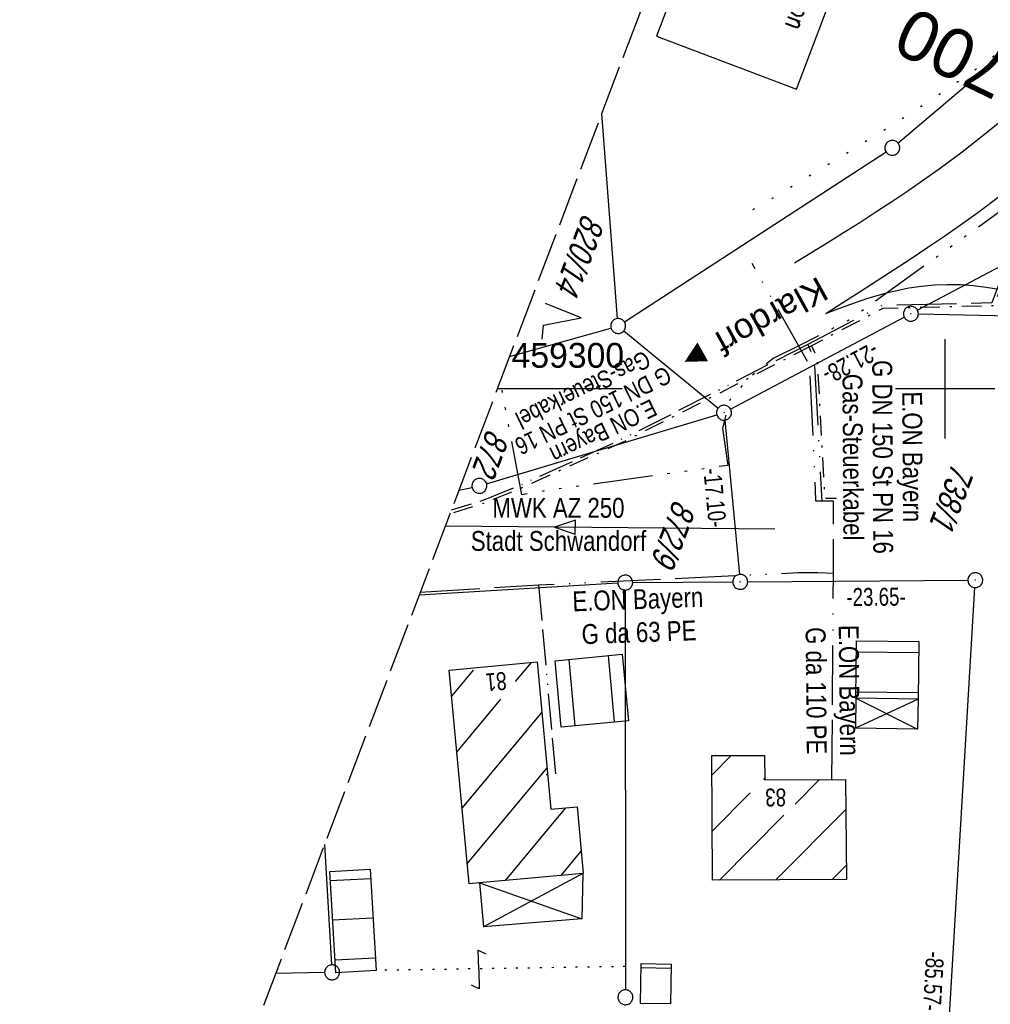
# Model space of a CAD drawing. Extents: x 508892 to 509489, y 458506 to 459473.
# Tile 43 of 62: x 509107 to 509205, y 459238 to 459337. Entities that reach past the tile are written whole.
import ezdxf
from ezdxf.enums import TextEntityAlignment as Align

# ---------------------------------------------------------------- set-up
doc = ezdxf.new("R2010")
doc.units = 0
doc.header["$LTSCALE"] = 10
doc.header["$MEASUREMENT"] = 0
for name, pattern in [('ACAD_ISO13W100', [36, 12, -3, 12, -3, 0, -3, 0, -3]), ('ACAD_ISO14W100', [25.5, 12, -3, 0.5, -3, 0.5, -3, 0.5, -3]), ('AUSGEZOGEN', [0]), ('LT00', [0]), ('LT07', [0.22, 0.02, -0.2]), ('LT08', [0.42, 0.2, -0.1, 0.02, -0.1]), ('LT14', [0.6, 0.5, -0.1]), ('LT17', [0.15, 0.1, -0.05]), ('PUNKTX2_STR', [0.6, 0.1, -0.5])]:
    doc.linetypes.add(name, pattern=pattern)
doc.layers.get('0').update_dxf_attribs({"linetype": 'LT00'})
for name, color, linetype in [('--EK_FBR', 1, 'LT00'), ('--EK_ST-93-1', 30, 'LT17'), ('--EL_DFK_AB_L', 21, 'LT00'), ('--EL_DFK_AB_P', 7, 'LT00'), ('ABSTAND', 8, 'LT00'), ('ABWASSERLTG', 24, 'LT00'), ('ABWASSERLTG_FLIEßPF', 26, 'Continuous'), ('ABWASSERLTG_TEXT', 26, 'Continuous'), ('BAB-KABEL_TEXT_KASTEN', 224, 'Continuous'), ('DFK_AB_L', 21, 'LT00'), ('DFK_AB_P', 7, 'LT00'), ('DFK_BEB_SCHR', 254, 'LT00'), ('DFK_BEBAUUNG', 250, 'LT00'), ('DFK_FLUR_NR', 250, 'LT00'), ('DFK_GZPKT', 250, 'LT00'), ('DFK_HAUSNR', 250, 'LT00'), ('DFK_KATASTER', 250, 'LT00'), ('DFK_NUTZUNG', 250, 'LT00'), ('DFK_NUTZUNGSGRENZE', 70, 'PUNKTX2_STR'), ('GASLTG', 250, 'ACAD_ISO13W100'), ('GASLTG_TEXT', 250, 'Continuous'), ('ORTSRICHTUNG', 7, 'Continuous'), ('TELEKOM', 210, 'ACAD_ISO14W100'), ('V111_AFBR_BAB', 250, 'LT00'), ('V111_GEHOELZ', 250, 'LT07'), ('V111_RASTER', 250, 'LT00')]:
    doc.layers.add(name, color=color, linetype=linetype)
doc.layers.add('-BLATT_111-RAND', color=7, linetype='LT14', plot=False)
doc.styles.add('Beschrift', font='ARIAL.TTF')
doc.styles.add('ROMANS', font='romans.shx', dxfattribs={"width": 0.8})
doc.styles.get("Standard").update_dxf_attribs({"font": 'ARIAL.TTF'})
doc.styles.add('Versorgungsltg', font='ARIAL.TTF', dxfattribs={"width": 0.8, "height": 2})

# ---------------------------------------------------------------- blocks, each defined once
blk = doc.blocks.new('SYMB7052')
at = {"color": 0, "linetype": 'ByBlock'}
blk.add_lwpolyline([(0, 0), (0, 0.196), (0.076, 0.156)], dxfattribs=at)
blk = doc.blocks.new('SYMB7010')
at = {"color": 0, "linetype": 'ByBlock'}
for points in [[(-0.031408, 0.499213), (-0.093728, 0.49134), (-0.15457, 0.475719), (-0.212975, 0.452595), (-0.268021, 0.422333), (-0.31884, 0.385411), (-0.36463, 0.342411), (-0.40467, 0.29401), (-0.438329, 0.240973), (-0.465074, 0.184136), (-0.484486, 0.124395), (-0.496256, 0.062692), (-0.5002, 0)], [(-0.5002, 0), (-0.496256, -0.062692), (-0.484486, -0.124395), (-0.465075, -0.184136), (-0.438329, -0.240973), (-0.404671, -0.29401), (-0.36463, -0.342411), (-0.31884, -0.385411), (-0.268021, -0.422333), (-0.212975, -0.452595), (-0.154571, -0.475719), (-0.093728, -0.49134), (-0.031408, -0.499213), (0.031408, -0.499213)], [(0.5002, 0), (0.496256, 0.062692), (0.484485, 0.124395), (0.465074, 0.184136), (0.438329, 0.240973), (0.40467, 0.29401), (0.36463, 0.342411), (0.31884, 0.385411), (0.268021, 0.422333), (0.212975, 0.452595), (0.15457, 0.475719), (0.093728, 0.49134), (0.031408, 0.499213), (-0.031408, 0.499213)], [(0.031408, -0.499213), (0.093728, -0.491341), (0.15457, -0.475719), (0.212975, -0.452595), (0.268021, -0.422333), (0.31884, -0.385411), (0.36463, -0.342411), (0.404671, -0.294011), (0.438329, -0.240974), (0.465075, -0.184136), (0.484486, -0.124395), (0.496256, -0.062692), (0.500201, 0)]]:
    blk.add_lwpolyline(points, dxfattribs=at)
blk = doc.blocks.new('SYMB0003')
at = {"color": 0, "linetype": 'ByBlock'}
for p, q in [((-0.015712, 0), (0.010166, 0.012015)), ((0, -0.021257), (-0.015712, 0)), ((0.010166, 0.012015), (0, -0.021257))]:
    blk.add_line(p, q, dxfattribs=at)
for points in [[(-0.031395, 0.499013), (-0.093691, 0.491144), (-0.154509, 0.475528), (-0.21289, 0.452414), (-0.267913, 0.422164), (-0.318712, 0.385257), (-0.364484, 0.342274), (-0.404509, 0.293893), (-0.438154, 0.240877), (-0.464888, 0.184062), (-0.484292, 0.124345), (-0.496058, 0.062667), (-0.5, 0)], [(-0.5, 0), (-0.496058, -0.062667), (-0.484292, -0.124345), (-0.464888, -0.184062), (-0.438154, -0.240877), (-0.404509, -0.293893), (-0.364485, -0.342274), (-0.318712, -0.385257), (-0.267914, -0.422164), (-0.21289, -0.452414), (-0.154509, -0.475529), (-0.093691, -0.491144), (-0.031395, -0.499014), (0.031395, -0.499014)], [(0.5, 0), (0.496057, 0.062667), (0.484292, 0.124345), (0.464888, 0.184062), (0.438153, 0.240877), (0.404509, 0.293893), (0.364484, 0.342274), (0.318712, 0.385257), (0.267913, 0.422164), (0.21289, 0.452414), (0.154509, 0.475528), (0.093691, 0.491144), (0.031395, 0.499013), (-0.031395, 0.499013)], [(0.031395, -0.499014), (0.093691, -0.491144), (0.154509, -0.475529), (0.21289, -0.452414), (0.267914, -0.422164), (0.318712, -0.385257), (0.364485, -0.342274), (0.404509, -0.293893), (0.438154, -0.240877), (0.464889, -0.184062), (0.484292, -0.124345), (0.496058, -0.062667), (0.5, 0)]]:
    blk.add_lwpolyline(points, dxfattribs=at)
blk = doc.blocks.new('ABWASSER-FLIEßPF')
at = {"layer": 'ABWASSERLTG_FLIEßPF'}
for p, q in [((0, 0), (-2.109, 0.703)), ((-2.109, 0.703), (-2.109, -0.703)), ((-2.109, -0.703), (0, 0))]:
    blk.add_line(p, q, dxfattribs=at)
blk = doc.blocks.new('SYMB7222')
at = {"color": 0, "linetype": 'ByBlock'}
blk.add_line((0, 0.185), (-0.11, -0.185), dxfattribs=at)
blk.add_lwpolyline([(0.25, -0.185), (0.11, -0.185), (0, 0.185)], dxfattribs=at)

msp = doc.modelspace()

# ---------------------------------------------------------------- linework, layer by layer
at = {"layer": '--EK_FBR'}
for points in [[(509184.854, 459312.66), (509186.496, 459313.676), (509188.136, 459314.695), (509189.771, 459315.719), (509191.401, 459316.752), (509193.023, 459317.796), (509194.634, 459318.854), (509196.234, 459319.929), (509197.82, 459321.025), (509199.389, 459322.143), (509201.696, 459323.855), (509203.963, 459325.622), (509206.19, 459327.439), (509208.38, 459329.306), (509210.53, 459331.219), (509212.644, 459333.174), (509214.72, 459335.171), (509216.624, 459337.069), (509218.494, 459339.001)], [(509187.998, 459307.591), (509189.72, 459308.687), (509191.441, 459309.786), (509193.157, 459310.889), (509194.869, 459312), (509196.574, 459313.121), (509198.269, 459314.254), (509199.955, 459315.403), (509201.628, 459316.569), (509203.287, 459317.755), (509205.611, 459319.473), (509207.901, 459321.237), (509210.155, 459323.047), (509212.372, 459324.904), (509214.051, 459326.364), (509215.705, 459327.854), (509217.33, 459329.373), (509218.925, 459330.924), (509220.268, 459332.281), (509221.592, 459333.658), (509222.897, 459335.052), (509224.189, 459336.46), (509225.47, 459337.878)], [(509187.998, 459307.591), (509189.026, 459307.977), (509190.055, 459308.356), (509191.087, 459308.723), (509192.123, 459309.071), (509193.166, 459309.394), (509194.216, 459309.686), (509195.275, 459309.941), (509196.345, 459310.153), (509197.628, 459310.341), (509198.923, 459310.459), (509200.226, 459310.507), (509201.53, 459310.487), (509202.831, 459310.398), (509204.125, 459310.24), (509205.406, 459310.014)]]:
    msp.add_lwpolyline(points, dxfattribs=at)
at = {"layer": '--EL_DFK_AB_L'}
for p, q in [((509197.3, 459307.533), (509206.51, 459307.327)), ((509178.413, 459297.941), (509195.887, 459307.199)), ((509177.822, 459296.843), (509179.309, 459281.316)), ((509180.13, 459280.575), (509202.28, 459280.734)), ((509197.995, 459196.068), (509202.986, 459279.99))]:
    msp.add_line(p, q, dxfattribs=at)
at = {"layer": '-BLATT_111-RAND'}
msp.add_lwpolyline([(509220.385, 459472.618), (508892.483, 458607.687), (509160.845, 458505.949), (509488.747, 459370.88), (509220.385, 459472.618)], dxfattribs=at)
at = {"layer": 'ABWASSERLTG'}
msp.add_lwpolyline([(509182.869, 459285.867), (509149.708, 459286.189)], dxfattribs=at)
at = {"layer": 'BAB-KABEL_TEXT_KASTEN', "linetype": 'AUSGEZOGEN'}
msp.add_lwpolyline([(509184.102, 459370.16), (509170.963, 459335.504), (509185.044, 459330.166), (509198.182, 459364.822)], close=True, dxfattribs=at)
at = {"layer": 'DFK_AB_L'}
for p, q in [((509197.3, 459307.533), (509206.51, 459307.327)), ((509178.413, 459297.941), (509195.887, 459307.199)), ((509177.822, 459296.843), (509179.309, 459281.316)), ((509180.13, 459280.575), (509202.28, 459280.734)), ((509197.995, 459196.068), (509202.986, 459279.99))]:
    msp.add_line(p, q, dxfattribs=at)
at = {"layer": 'DFK_BEB_SCHR'}
for p, q in [((509166.736, 459266.466), (509166.116, 459273.145)), ((509197.327, 459273.426), (509191.057, 459273.507)), ((509156.783, 459270.55), (509158.371, 459272.457)), ((509162.134, 459272.763), (509162.754, 459266.088)), ((509152.521, 459271.683), (509150.346, 459269.069)), ((509191.008, 459269.506), (509197.278, 459269.425)), ((509150.871, 459263.445), (509155.296, 459268.764)), ((509159.408, 459267.451), (509151.396, 459257.824)), ((509176.549, 459261.156), (509178.48, 459263.094)), ((509151.922, 459252.203), (509159.928, 459261.823)), ((509181.839, 459260.799), (509181.706, 459260.665)), ((509184.9, 459258.202), (509187.361, 459260.674)), ((509180.393, 459259.347), (509176.576, 459255.516)), ((509161.804, 459257.824), (509155.728, 459250.523)), ((509177.288, 459250.561), (509183.779, 459257.077)), ((509190.001, 459257.655), (509182.958, 459250.586)), ((509161.356, 459251.032), (509163.384, 459253.469)), ((509188.63, 459250.612), (509190.056, 459252.044)), ((509138.135, 459250.501), (509142.203, 459250.731)), ((509142.435, 459246.738), (509138.374, 459246.507)), ((509138.613, 459242.515), (509142.666, 459242.743)), ((509169.403, 459241.742), (509172.413, 459241.691))]:
    msp.add_line(p, q, dxfattribs=at)
at = {"layer": 'DFK_BEBAUUNG'}
for p, q in [((509191, 459268.849), (509190.99, 459265.85)), ((509191, 459268.849), (509197.21, 459265.731)), ((509197.27, 459268.77), (509190.99, 459265.85)), ((509197.27, 459268.77), (509197.21, 459265.731)), ((509197.21, 459265.731), (509190.99, 459265.85)), ((509163.53, 459251.229), (509153.54, 459245.84)), ((509163.53, 459251.229), (509163.44, 459246.67)), ((509153.15, 459250.29), (509163.44, 459246.67)), ((509153.15, 459250.29), (509153.54, 459245.84)), ((509163.44, 459246.67), (509153.54, 459245.84))]:
    msp.add_line(p, q, dxfattribs=at)
for points in [[(509191.07, 459274.641), (509197.34, 459274.56), (509197.27, 459268.77), (509191, 459268.849), (509191.07, 459274.641)], [(509161.38, 459265.96), (509160.76, 459272.629), (509167.51, 459273.279), (509168.14, 459266.599), (509161.38, 459265.96)], [(509150.1, 459271.699), (509158.94, 459272.51), (509160.31, 459257.689), (509162.97, 459257.93), (509163.59, 459251.24), (509163.53, 459251.229), (509153.15, 459250.29), (509152.11, 459250.19), (509150.1, 459271.699)], [(509176.54, 459263.09), (509181.82, 459263.099), (509181.84, 459260.639), (509189.97, 459260.69), (509190.07, 459250.619), (509176.6, 459250.559), (509176.54, 459263.09)], [(509138.08, 459251.419), (509142.15, 459251.649), (509142.74, 459241.46), (509138.69, 459241.219), (509138.08, 459251.419)], [(509169.41, 459242.159), (509172.42, 459242.11), (509172.35, 459238.099), (509169.34, 459238.15), (509169.41, 459242.159)]]:
    msp.add_lwpolyline(points, dxfattribs=at)
at = {"layer": 'DFK_KATASTER'}
for p, q in [((509195.252, 459324.736), (509213.168, 459339.934)), ((509167.043, 459307.066), (509165.454, 459327.722)), ((509167.729, 459306.729), (509194.051, 459323.841)), ((509215.188, 459317.428), (509197.213, 459307.9)), ((509156.174, 459303.245), (509166.378, 459306.116)), ((509167.68, 459305.843), (509177.17, 459298.065)), ((509153.859, 459290.444), (509177.032, 459297.374)), ((509151.075, 459289.794), (509152.406, 459290.074)), ((509147.083, 459279.264), (509167.062, 459280.456)), ((509167.811, 459279.75), (509167.83, 459239.51)), ((509168.56, 459280.504), (509178.63, 459280.565)), ((509137.559, 459254.141), (509138.276, 459242.018)), ((509137.57, 459241.255), (509132.637, 459241.158))]:
    msp.add_line(p, q, dxfattribs=at)
at = {"layer": 'DFK_NUTZUNGSGRENZE', "ltscale": 0.2}
msp.add_line((509167.82, 459241.859), (509142.74, 459241.46), dxfattribs=at)
at = {"layer": 'GASLTG', "ltscale": 0.05, "flags": 128}
for points in [[(509437.09, 459390.463), (509428.45, 459387.855), (509407.165, 459382.361), (509385.478, 459378.15), (509377.068, 459376.743), (509356.916, 459372.989), (509353.245, 459372.221), (509352.305, 459371.751), (509351.451, 459371.069), (509350.597, 459369.662), (509337.3, 459345.937), (509319.185, 459311.226), (509306.805, 459286.734), (509301.126, 459273.234), (509300.224, 459271.073), (509293.853, 459273.895), (509280.489, 459280.535), (509249.961, 459295.186), (509245.344, 459297.51), (509243.397, 459298.512), (509241.45, 459300.044), (509239.269, 459302.195), (509237.971, 459303.345), (509229.173, 459307.882), (509218.548, 459313.074), (509214.584, 459315.102), (509212.746, 459316.233), (509210.385, 459317.364), (509208.734, 459317.553), (509208.216, 459317.082), (509207.46, 459316.092), (509204.678, 459308.643), (509193.64, 459308.371), (509186.173, 459304.473), (509186.814, 459303.043), (509187.589, 459288.693)], [(509188.611, 459260.681), (509188.758, 459281.434), (509188.758, 459288.693), (509187.589, 459288.693), (509187.589, 459288.693), (509186.997, 459288.693), (509186.947, 459289.879), (509186.884, 459291.652), (509186.356, 459302.399), (509180.57, 459312.596)], [(509147.187, 459279.539), (509159.102, 459280.263), (509185.249, 459281.507), (509187.199, 459281.507), (509188.758, 459281.434)]]:
    msp.add_lwpolyline(points, dxfattribs=at)
at = {"layer": 'GASLTG', "color": 80, "linetype": 'LT08', "flags": 128}
for points in [[(509437.55, 459390.289), (509428.53, 459387.566), (509407.231, 459382.069), (509385.527, 459377.854), (509377.12, 459376.447), (509356.974, 459372.694), (509353.345, 459371.935), (509352.467, 459371.497), (509351.68, 459370.868), (509350.857, 459369.511), (509337.564, 459345.795), (509319.451, 459311.089), (509307.078, 459286.608), (509301.402, 459273.118), (509300.382, 459270.674), (509293.726, 459273.623), (509280.358, 459280.266), (509249.828, 459294.917), (509245.208, 459297.243), (509243.234, 459298.258), (509241.252, 459299.818), (509239.064, 459301.976), (509237.8, 459303.095), (509229.039, 459307.614), (509218.414, 459312.806), (509214.437, 459314.84), (509212.602, 459315.97), (509210.301, 459317.072), (509208.835, 459317.239), (509208.437, 459316.878), (509207.726, 459315.945), (509204.888, 459308.348), (509193.717, 459308.073), (509186.562, 459304.338), (509187.11, 459303.114), (509187.873, 459288.993), (509189.058, 459288.993)], [(509186.562, 459304.338), (509176.508, 459299.145), (509167.894, 459294.785), (509157.342, 459290.005), (509153.594, 459288.485), (509150.174, 459287.418)]]:
    msp.add_lwpolyline(points, dxfattribs=at)
at = {"layer": 'GASLTG', "ltscale": 0.03, "flags": 128}
for points in [[(509186.173, 459304.473), (509176.371, 459299.412), (509167.764, 459295.055), (509157.224, 459290.281), (509153.493, 459288.767), (509150.31, 459287.775)], [(509159.102, 459280.263), (509159.943, 459270.713), (509160.8, 459261.181), (509159.826, 459261.135)]]:
    msp.add_lwpolyline(points, dxfattribs=at)
at = {"layer": 'TELEKOM', "ltscale": 0.05, "flags": 128}
msp.add_lwpolyline([(509248.747, 459368.272), (509239.37, 459353.328), (509231.087, 459341.066), (509223.423, 459332.896), (509212.051, 459322.555), (509190.302, 459306.894), (509185.53, 459304.46), (509182.689, 459303.04), (509180.15, 459301.011), (509178.324, 459298.88), (509177.613, 459296.04), (509178.12, 459292.287), (509159.878, 459289.755), (509157.404, 459289.342), (509155.342, 459300.264), (509155.007, 459300.165)], dxfattribs=at)
at = {"layer": 'V111_AFBR_BAB'}
for points in [[(509184.854, 459312.66), (509186.496, 459313.676), (509188.136, 459314.695), (509189.771, 459315.719), (509191.401, 459316.752), (509193.023, 459317.796), (509194.634, 459318.854), (509196.234, 459319.929), (509197.82, 459321.025), (509199.389, 459322.143), (509201.696, 459323.855), (509203.963, 459325.622), (509206.19, 459327.439), (509208.38, 459329.306), (509210.53, 459331.219), (509212.644, 459333.174), (509214.72, 459335.171), (509216.624, 459337.069), (509218.494, 459339.001)], [(509187.998, 459307.591), (509189.72, 459308.687), (509191.441, 459309.786), (509193.157, 459310.889), (509194.869, 459312), (509196.574, 459313.121), (509198.269, 459314.254), (509199.955, 459315.403), (509201.628, 459316.569), (509203.287, 459317.755), (509205.611, 459319.473), (509207.901, 459321.237), (509210.155, 459323.047), (509212.372, 459324.904), (509214.051, 459326.364), (509215.705, 459327.854), (509217.33, 459329.373), (509218.925, 459330.924), (509220.268, 459332.281), (509221.592, 459333.658), (509222.897, 459335.052), (509224.189, 459336.46), (509225.47, 459337.878)], [(509187.998, 459307.591), (509189.026, 459307.977), (509190.055, 459308.356), (509191.087, 459308.723), (509192.123, 459309.071), (509193.166, 459309.394), (509194.216, 459309.686), (509195.275, 459309.941), (509196.345, 459310.153), (509197.628, 459310.341), (509198.923, 459310.459), (509200.226, 459310.507), (509201.53, 459310.487), (509202.831, 459310.398), (509204.125, 459310.24), (509205.406, 459310.014)]]:
    msp.add_lwpolyline(points, dxfattribs=at)
at = {"layer": 'V111_GEHOELZ', "flags": 128}
msp.add_lwpolyline([(509180.663, 459318.033), (509182.66, 459319.229), (509184.657, 459320.428), (509186.653, 459321.631), (509188.646, 459322.84), (509190.637, 459324.058), (509192.625, 459325.286), (509194.609, 459326.528), (509196.15, 459327.505), (509197.685, 459328.494), (509199.21, 459329.498), (509200.723, 459330.52), (509202.219, 459331.562), (509203.696, 459332.628), (509205.149, 459333.72), (509206.577, 459334.842), (509207.974, 459335.995), (509209.338, 459337.184), (509210.666, 459338.411), (509211.911, 459339.632), (509213.122, 459340.888), (509214.304, 459342.174), (509215.459, 459343.487), (509216.592, 459344.823), (509217.706, 459346.178), (509218.806, 459347.549), (509219.894, 459348.931), (509220.974, 459350.321), (509222.051, 459351.715), (509223.127, 459353.109), (509224.207, 459354.501), (509225.191, 459355.755), (509226.177, 459357.007), (509227.162, 459358.257), (509228.143, 459359.509), (509229.116, 459360.765), (509230.078, 459362.027), (509231.025, 459363.298), (509231.955, 459364.58), (509232.863, 459365.876), (509233.746, 459367.188), (509234.83, 459368.881), (509235.871, 459370.601), (509236.874, 459372.346), (509237.843, 459374.113), (509238.78, 459375.9), (509239.69, 459377.704), (509240.575, 459379.522), (509241.44, 459381.353), (509242.288, 459383.192), (509243.123, 459385.039), (509243.948, 459386.89), (509244.739, 459388.681), (509245.52, 459390.475), (509246.289, 459392.273), (509247.042, 459394.075), (509247.777, 459395.884), (509248.488, 459397.699), (509249.175, 459399.522), (509249.832, 459401.354), (509250.457, 459403.197), (509251.046, 459405.05), (509251.565, 459406.801), (509252.054, 459408.562), (509252.515, 459410.331), (509252.952, 459412.108), (509253.37, 459413.891), (509253.771, 459415.679), (509254.158, 459417.471), (509254.537, 459419.266), (509254.91, 459421.063), (509255.28, 459422.86), (509256.053, 459426.595), (509256.832, 459430.327), (509257.621, 459434.054), (509258.421, 459437.774), (509259.233, 459441.488), (509260.06, 459445.192), (509260.506, 459447.161), (509260.954, 459449.13), (509261.398, 459451.099), (509261.836, 459453.07), (509262.263, 459455.046), (509262.591, 459456.617)], dxfattribs=at)
at = {"layer": 'V111_RASTER'}
for p, q in [((509200, 459295), (509200, 459305)), ((509167.491, 459300), (509154.944, 459300)), ((509205.001, 459300), (509195.001, 459300))]:
    msp.add_line(p, q, dxfattribs=at)

# ---------------------------------------------------------------- block references
at = {"layer": '--EL_DFK_AB_P', "xscale": 1.500000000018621, "yscale": 1.5, "zscale": 1.5, "rotation": 264.7377099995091}
for p in [(509196.55, 459307.549), (509177.75, 459297.59), (509179.38, 459280.569), (509203.03, 459280.74)]:
    msp.add_blockref('SYMB0003', p, dxfattribs=at)
at = {"layer": 'ABWASSERLTG_FLIEßPF', "rotation": 179.4434218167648}
msp.add_blockref('ABWASSER-FLIEßPF', (509160.686, 459286.083), dxfattribs=at)
at = {"layer": 'DFK_AB_P', "xscale": 1.500000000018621, "yscale": 1.5, "zscale": 1.5, "rotation": 264.7377099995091}
for p in [(509196.55, 459307.549), (509177.75, 459297.59), (509179.38, 459280.569), (509203.03, 459280.74)]:
    msp.add_blockref('SYMB0003', p, dxfattribs=at)
at = {"layer": 'DFK_GZPKT', "xscale": 1.500000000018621, "yscale": 1.5, "zscale": 1.5, "rotation": 264.7377099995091}
for p in [(509194.68, 459324.249), (509167.1, 459306.319), (509153.14, 459290.23), (509167.81, 459280.5), (509138.32, 459241.269), (509167.83, 459238.76)]:
    msp.add_blockref('SYMB7010', p, dxfattribs=at)
at = {"layer": 'DFK_KATASTER', "xscale": 10, "yscale": 10, "zscale": 10}
for p, rotation in [((509153.07, 459241.559), 1.14701998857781), ((509153.07, 459241.57), 181.1470199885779)]:
    msp.add_blockref('SYMB7052', p, dxfattribs=dict(at, rotation=rotation))
at = {"layer": 'DFK_NUTZUNG', "xscale": 10.00000000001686, "yscale": 10, "zscale": 10, "rotation": 264.7377100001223}
msp.add_blockref('SYMB7222', (509161.525, 459307.324), dxfattribs=at)

# ---------------------------------------------------------------- texts
at = {"layer": '--EK_ST-93-1', "style": 'Beschrift'}
msp.add_text('166,700', height=5, rotation=-205.74795, dxfattribs=at).set_placement((509218.304, 459325.344), align=Align.MIDDLE_LEFT)
at = {"layer": 'ABSTAND', "width": 0.75}
for s, rotation, p in [(' -21.28-', -152.08435, (509193.198, 459305.009)), (' -17.10-', -84.52986, (509175.607, 459292.447)), (' -23.65-', 0.41211, (509189.538, 459278.136)), (' -85.57-', -93.40499, (509198.136, 459243.923))]:
    msp.add_text(s, height=1.8, rotation=rotation, dxfattribs=at).set_placement(p)
at = {"layer": 'ABWASSERLTG_TEXT', "insert": (509161.095, 459286.342), "char_height": 2, "attachment_point": 5, "style": 'Versorgungsltg'}
msp.add_mtext('MWK AZ 250\\PStadt Schwandorf', dxfattribs=at)
at = {"layer": 'BAB-KABEL_TEXT_KASTEN', "insert": (509196.282, 459363.691), "char_height": 2, "width": 33.74377, "attachment_point": 1, "rotation": 249.2379, "style": 'ROMANS'}
msp.add_mtext('{\\W0.75;Die komplette Dokumentation der autobahneigenen Kabel-\\Panlagen sind im Sachgebiet Elektrotechnik abzufragen.}', dxfattribs=at)
at = {"layer": 'DFK_FLUR_NR', "oblique": 13.754, "width": 0.75}
for s, p in [('820/14', (509163.549, 459317.742)), ('872', (509153.938, 459296.073)), ('738/1', (509200.731, 459292.652)), ('872/9', (509172.723, 459288.968))]:
    msp.add_text(s, height=2.5, rotation=249.2379, dxfattribs=at).set_placement(p)
at = {"layer": 'DFK_HAUSNR', "width": 0.75}
for s, rotation, p in [('81', -174.76509, (509155.79, 459271.52)), ('83', -179.6474, (509183.99, 459259.779))]:
    msp.add_text(s, height=1.8, rotation=rotation, dxfattribs=at).set_placement(p)
at = {"layer": 'GASLTG_TEXT', "attachment_point": 5, "style": 'Versorgungsltg'}
for insert, char_height, rotation, line_spacing_factor in [((509164.583, 459297.821), 1.75, 205.95527, 0.8), ((509193.703, 459293.14), 2, 270.33346, 0.9)]:
    msp.add_mtext('E.ON Bayern\\PG DN 150 St PN 16\\PGas-Steuerkabel', dxfattribs=dict(at, insert=insert, char_height=char_height, rotation=rotation, line_spacing_factor=line_spacing_factor))
at = {"layer": 'GASLTG_TEXT', "char_height": 2, "attachment_point": 5, "style": 'Versorgungsltg'}
for s, insert, rotation in [('E.ON Bayern\\PG da 63 PE', (509169.137, 459277.147), 2.01014), ('E.ON Bayern\\PG da 110 PE', (509188.675, 459269.635), 270.5749)]:
    msp.add_mtext(s, dxfattribs=dict(at, insert=insert, rotation=rotation))
at = {"layer": 'ORTSRICHTUNG', "insert": (509179.942, 459307.365), "char_height": 2.5, "attachment_point": 8, "rotation": 208.9958, "style": 'Beschrift'}
msp.add_mtext('Klardorf ►', dxfattribs=at)
at = {"layer": 'V111_RASTER', "width": 0.972}
msp.add_text(' 459300', height=2.5, rotation=0.00023, dxfattribs=at).set_placement((509155.431, 459302.118))

doc.saveas('drawing.dxf')
